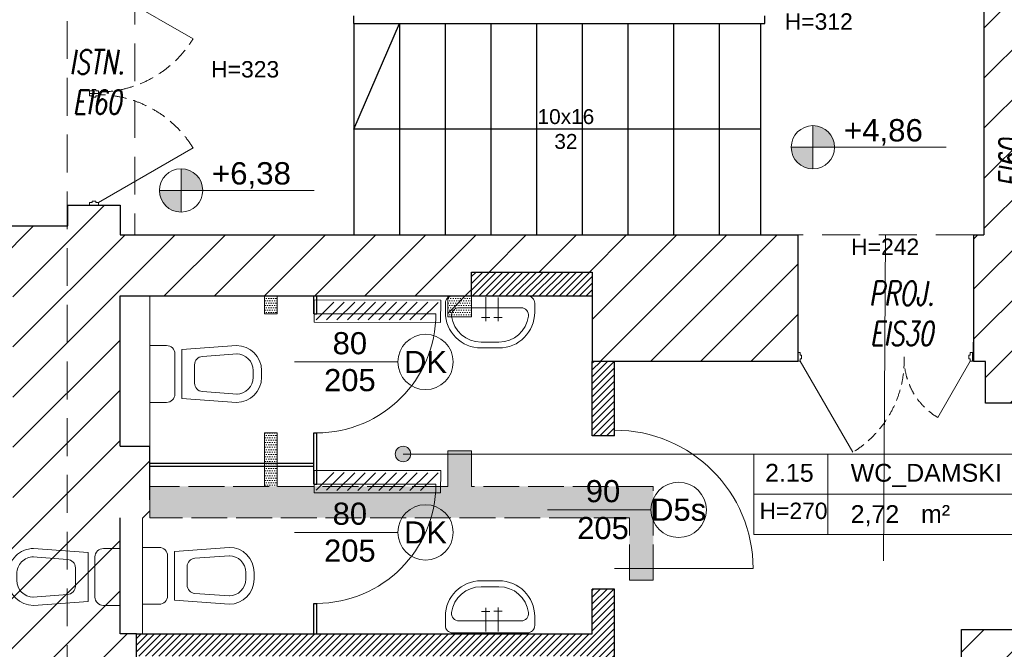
# Model space of a CAD drawing. Header units: millimetres. Extents: x 26866 to 1024070, y -428191 to 408885.
# Tile 51 of 248: x 189947 to 196558, y 291686 to 295915. Entities that reach past the tile are written whole.
import ezdxf

# ---------------------------------------------------------------- set-up
doc = ezdxf.new("R2010")
doc.units = ezdxf.units.MM
doc.header["$LTSCALE"] = 2
for name, pattern in [('ACAD_ISO02W100', [15, 12, -3]), ('HIDDEN', [9.525, 6.35, -3.175]), ('HIDDENX2', [19.05, 12.7, -6.35])]:
    doc.linetypes.add(name, pattern=pattern)
for name, color, linetype, lineweight in [('0_OPIS', 7, 'Continuous', 13), ('3DPLAN_A_ARMATURA_SANITARNA', 7, 'Continuous', 9), ('3DPLAN_A_DRZWI', 173, 'Continuous', 5), ('3DPLAN_A_TABELKA POMIESZCZEŃ', 7, 'Continuous', 0), ('3DPLAN_A_WYSOKOŚCI ZMIANA', 144, 'HIDDENX2', 5), ('A_STOL_OPIS', 55, 'Continuous', 5), ('A_TXT', 7, 'Continuous', 0), ('A_WYBURZENIA', 6, 'Continuous', 0), ('A_WYM_KOT', 161, 'Continuous', 0), ('A_ZESTAWIENIE STOLARKI', 3, 'Continuous', 15), ('AW_CERAMIKA', 6, 'Continuous', 9), ('Opisy', 7, 'Continuous', 13), ('podcięcie', 211, 'Continuous', 20)]:
    doc.layers.add(name, color=color, linetype=linetype, lineweight=lineweight)
for name, color, linetype in [('3DPLAN_A_KRESKOWANIE 1', 253, 'Continuous'), ('3DPLAN_A_OPIS', 8, 'Continuous'), ('3DPLAN_A_POMIESZCZENIE NUMER', 100, 'Continuous'), ('3DPLAN_K_NOŚNA', 7, 'Continuous'), ('A_POMIESZCZENIE OPIS', 100, 'Continuous'), ('A_SCHODY', 6, 'Continuous')]:
    doc.layers.add(name, color=color, linetype=linetype)
doc.styles.add('ARIAL', font='arial.ttf')
doc.styles.add('J-ROMANS', font='ROMANS.SHX', dxfattribs={"width": 0.7, "oblique": 10})
doc.styles.add('TABEL1', font='txt')
pattern_1 = [(0, (6153.1716, -11332.5662), (0.79375, 1.5875), [0, -1.5875])]

# ---------------------------------------------------------------- blocks, each defined once
blk = doc.blocks.new('adajwk')
at = {"layer": 'podcięcie'}
for p, q in [((211304, 253656), (211422.8, 253774.8)), ((211374, 253656), (211492.8, 253774.8)), ((211444, 253656), (211562.8, 253774.8)), ((211514, 253656), (211632.8, 253774.8)), ((211584, 253656), (211702.8, 253774.8)), ((211654, 253656), (211772.8, 253774.8)), ((211724, 253656), (211842.8, 253774.8)), ((211794, 253656), (211912.8, 253774.8)), ((211864, 253656), (211982.8, 253774.8)), ((211934, 253656), (212052.8, 253774.8)), ((212004, 253656), (212122.8, 253774.8))]:
    blk.add_line(p, q, dxfattribs=at)
blk.add_lwpolyline([(211290, 253790), (212140, 253790), (212140, 253640), (211290, 253640)], close=True, dxfattribs=at)
blk = doc.blocks.new('UMYWALKA')
at = {"layer": '3DPLAN_A_ARMATURA_SANITARNA'}
for p, q in [((11, 30), (5, 30)), ((0, 25), (0, -25)), ((8, 20.87), (8, -20.87)), ((14.55, 8.04), (14.57, 2.57)), ((1, 5.49), (17.06, 5.43)), ((31, -6), (31, 6)), ((35, -6), (35, 6)), ((0.86, -2.78), (16.92, -2.85)), ((14.41, -0.23), (14.43, -5.7)), ((11, -30), (5, -30))]:
    blk.add_line(p, q, dxfattribs=at)
for centre, radius, start, end in [((5, 25), 5, 90, 180), ((11, 6), 24, 0, 90), ((13, 20.87), 5, 82.33774, 180), ((11, 6), 20, 0, 82.33774), ((11, -6), 24, 270, 0), ((11, -6), 20, 277.66226, 0), ((5, -25), 5, 180, 270), ((13, -20.87), 5, 180, 277.66226)]:
    blk.add_arc(centre, radius, start, end, dxfattribs=at)
blk = doc.blocks.new('miska ustępowa')
at = {"layer": '3DPLAN_A_ARMATURA_SANITARNA'}
for p, q in [((0, 0), (0, 19.11)), ((0, 19.11), (11.24, 19.11)), ((16.86, 0), (16.86, 13.49)), ((58.14, 19.11), (21.48, 16.4)), ((21.48, 0), (21.48, 16.4)), ((58.55, 13.51), (35.24, 11.78)), ((0, 0), (0, -19.11)), ((16.86, 0), (16.86, -13.49)), ((21.48, 0), (21.48, -16.4)), ((30.03, 0), (30.03, 6.18)), ((30.03, 0), (30.03, -6.18)), ((69.38, -2.25), (69.38, 2.25)), ((75, 0), (75, 2.25)), ((75, 0), (75, -2.25)), ((58.55, -13.51), (35.24, -11.78)), ((0, -19.11), (11.24, -19.11)), ((58.14, -19.11), (21.48, -16.4))]:
    blk.add_line(p, q, dxfattribs=at)
for centre, radius, start, end in [((11.24, 13.49), 5.62, 0, 90), ((58.14, 2.25), 16.86, 0, 90), ((58.14, 2.25), 11.24, 0, 90), ((35.65, 6.18), 5.62, 94.2314, 180), ((35.65, -6.18), 5.62, 180, 265.7686), ((58.14, -2.25), 16.86, 270, 0), ((58.14, -2.25), 11.24, 270, 0), ((11.24, -13.49), 5.62, 270, 0)]:
    blk.add_arc(centre, radius, start, end, dxfattribs=at)
blk = doc.blocks.new('D 2X ASYMETRYCZNE BEZ FILARKA')
at = {"layer": '3DPLAN_A_DRZWI', "lineweight": 20}
for p, q in [((1.43, 2.5), (31.48, 54.55)), ((98.57, 2.5), (80.01, 34.65))]:
    blk.add_line(p, q, dxfattribs=at)
at = {"layer": '3DPLAN_A_DRZWI'}
for points in [[(0, 2.5), (1.43, 2.5), (1.43, 1.07), (2.15, 1.07), (2.15, -1.07), (1.43, -1.07), (1.43, -2.5), (0, -2.5), (0, 2.5)], [(100, 2.5), (98.57, 2.5), (98.57, 1.07), (97.85, 1.07), (97.85, -1.07), (98.57, -1.07), (98.57, -2.5), (100, -2.5), (100, 2.5)]]:
    blk.add_lwpolyline(points, dxfattribs=at)
at = {"layer": '3DPLAN_A_DRZWI', "linetype": 'HIDDEN', "lineweight": 15, "ltscale": 0.5}
for centre, radius, start, end in [((-0.79, 2.03), 61.64, 358.1085, 58.4282), ((100.32, 0.76), 39.51, 120.9325, 181.1091)]:
    blk.add_arc(centre, radius, start, end, dxfattribs=at)
blk = doc.blocks.new('tabelka dla tp')
at = {"layer": '3DPLAN_A_TABELKA POMIESZCZEŃ'}
for p, q in [((49.7, 54), (49.7, 0)), ((0, 27), (243.13, 27))]:
    blk.add_line(p, q, dxfattribs=at)
blk.add_lwpolyline([(0, 54), (243.13, 54), (243.13, 0), (0, 0)], close=True, dxfattribs=at)
at = {"layer": '3DPLAN_A_POMIESZCZENIE NUMER', "color": 7, "style": 'ARIAL'}
blk.add_attdef('NUMER', (2.23, 35.39), '', height=12, dxfattribs=at)
at = {"layer": 'A_POMIESZCZENIE OPIS', "insert": (112.2, 19.75), "char_height": 12, "width": 36.4122, "attachment_point": 1, "style": 'ARIAL'}
blk.add_mtext('{\\C7;m²}', dxfattribs=at)
at = {"layer": 'A_POMIESZCZENIE OPIS', "color": 7, "style": 'ARIAL'}
for tag, p in [('NAZWA', (51.73, 35.39)), ('POWIERZCHNIA', (51.06, 7.24))]:
    blk.add_attdef(tag, p, '', height=12, dxfattribs=at)
blk = doc.blocks.new('D 2X')
at = {"layer": '3DPLAN_A_DRZWI', "lineweight": 20}
for p, q in [((1.16, 2.03), (25.58, 44.33)), ((98.84, 2.03), (74.42, 44.33))]:
    blk.add_line(p, q, dxfattribs=at)
at = {"layer": '3DPLAN_A_DRZWI'}
for points in [[(0, 2.03), (1.16, 2.03), (1.16, 0.87), (1.74, 0.87), (1.74, -0.87), (1.16, -0.87), (1.16, -2.03), (0, -2.03), (0, 2.03)], [(50, 2.03), (48.84, 2.03), (48.84, 0.87), (48.26, 0.87), (48.26, -0.87), (48.84, -0.87), (48.84, -2.03), (50, -2.03), (50, 2.03)], [(50, 2.03), (51.16, 2.03), (51.16, 0.87), (51.74, 0.87), (51.74, -0.87), (51.16, -0.87), (51.16, -2.03), (50, -2.03), (50, 2.03)], [(100, 2.03), (98.84, 2.03), (98.84, 0.87), (98.26, 0.87), (98.26, -0.87), (98.84, -0.87), (98.84, -2.03), (100, -2.03), (100, 2.03)]]:
    blk.add_lwpolyline(points, dxfattribs=at)
at = {"layer": '3DPLAN_A_DRZWI', "linetype": 'HIDDEN', "ltscale": 0.5}
for centre, start, end in [((-0.57, 1.73), 0.3528, 58.4587), ((100.57, 1.73), 121.5413, 179.6472)]:
    blk.add_arc(centre, 49.99, start, end, dxfattribs=at)
blk = doc.blocks.new('II pietrooo')
at = {"layer": '3DPLAN_A_KRESKOWANIE 1'}
h = blk.add_hatch(dxfattribs=at)
h.set_pattern_fill('ANSI31', color=256, scale=7.5, style=0)
h.set_pattern_definition([(45, (25713.503, -37486.946), (-16.83798, 16.83798), [])])
h.paths.add_polyline_path([(28996.12, -35640.04), (29220.12, -35640.04), (29220.12, -35744.04), (29268.12, -35744.04), (29268.12, -35638.04), (29280.12, -35638.04), (29280.12, -35618.04), (28996.12, -35618.04)])
h.paths.add_polyline_path([(28878.12, -35618.04), (28627.12, -35618.04), (28627.12, -35638.72), (28681.52, -35638.72), (28681.52, -35640.04), (28878.12, -35640.04)])
h.paths.add_polyline_path([(28627.12, -35774.7), (28669.12, -35774.7), (28669.12, -35692.72), (28627.12, -35692.72)])
h.paths.add_polyline_path([(28558.7, -36657.04), (28739.12, -36657.04), (28739.12, -36571.04), (28671.12, -36571.04), (28671.12, -36518.04), (28657.12, -36518.04), (28657.12, -36236.04), (28700.12, -36236.04), (28700.12, -36016.04), (28669.12, -36016.04), (28669.12, -35828.7), (28627.12, -35828.7), (28627.12, -35865.04), (28626.12, -35886.04), (28626.12, -36572.04), (28558.7, -36572.04)])
h.paths.add_polyline_path([(29268.12, -35964.04), (29268.12, -35847.04), (29220.12, -35847.04), (29220.12, -35964.04)])
h.paths.add_polyline_path([(29503.49, -35638.04), (29503.49, -35618.04), (29460.12, -35618.04), (29460.12, -35600.04), (29450.12, -35600.04), (29450.12, -35618.04), (29383.12, -35618.04), (29383.12, -35638.04)])
h.paths.add_polyline_path([(28853.12, -36657.04), (29038.12, -36657.04), (29038.12, -36571.04), (28853.12, -36571.04)])
h.paths.add_polyline_path([(29151.12, -36657.04), (29338.12, -36657.04), (29338.12, -36571.04), (29270.12, -36571.04), (29270.12, -36518.04), (29220.12, -36518.04), (29220.12, -36571.04), (29151.12, -36571.04)])
h.paths.add_polyline_path([(29634.12, -36571.04), (29451.12, -36571.04), (29451.12, -36657.04), (29634.12, -36657.04)])
h.paths.add_polyline_path([(29935.12, -36571.04), (29869.12, -36571.04), (29869.12, -36518.04), (29822.12, -36518.04), (29822.12, -36571.04), (29747.12, -36571.04), (29747.12, -36657.04), (29935.12, -36657.04)])
h.paths.add_polyline_path([(30049.12, -36657.04), (30229.12, -36657.04), (30229.12, -36572.04), (30152.12, -36572.04), (30152.12, -35868.04), (30205.12, -35868.04), (30205.12, -35846.04), (30137.12, -35846.04), (30137.12, -36571.04), (30049.12, -36571.04)])
h.paths.add_polyline_path([(30416.12, -35967.04), (30444.12, -35967.04), (30444.12, -36519.04), (30416.12, -36519.04), (30416.12, -36572.04), (30344.12, -36572.04), (30344.12, -36657.04), (30525.12, -36657.04), (30525.12, -36569.04), (30491.12, -36569.04), (30491.12, -35961.04), (30561.12, -35961.04), (30561.12, -35942.04), (30464.12, -35942.04), (30464.12, -35846.04), (30308.12, -35846.04), (30308.12, -35868.04), (30416.12, -35868.04)])
h.paths.add_polyline_path([(30640.12, -36657.04), (30826.12, -36657.04), (30826.12, -36569.04), (30640.12, -36569.04)])
h.paths.add_polyline_path([(31069.12, -36128.04), (31069.12, -36517.04), (31041.12, -36517.04), (31041.12, -36569.04), (30941.12, -36569.04), (30941.12, -36657.04), (31677.49, -36657.04), (31677.49, -36350.04), (31638.12, -36350.04), (31638.12, -36497.04), (31585.12, -36497.04), (31585.12, -36562.04), (31092.12, -36562.04), (31092.12, -36128.04)])
h.paths.add_polyline_path([(31069.12, -35961.04), (30716.12, -35961.04), (30716.12, -35813.04), (30718.62, -35813.04), (30728.12, -35813.04), (30728.12, -35942.04), (31012.12, -35942.04), (31012.12, -35891.04), (31024.12, -35891.04), (31024.12, -35870.04), (31046.12, -35870.04), (31046.12, -35891.04), (31058.12, -35891.04), (31058.12, -35942.04), (31562.12, -35942.04), (31562.12, -35677.04), (31610.12, -35677.04), (31610.12, -35281.04), (31677.49, -35281.04), (31677.49, -36124.04), (31638.12, -36124.04), (31638.12, -35961.04), (31092.12, -35961.04), (31092.12, -36025.04), (31069.12, -36025.04)])
h.paths.add_polyline_path([(30708.33, -35857.49), (30708.33, -35812.36), (30740.73, -35812.36), (30740.73, -35857.49)], flags=9)
h.paths.add_polyline_path([(31062.12, -35694.04), (31062.12, -35618.04), (31015.12, -35618.04), (31015.12, -35694.04)])
h.paths.add_polyline_path([(31677.49, -35151.04), (31677.49, -34962.04), (30941.12, -34962.04), (30941.12, -35016.04), (31013.12, -35016.04), (31013.12, -35069.04), (31062.12, -35069.04), (31062.12, -35011.04), (31562.12, -35011.04), (31562.12, -35142.04), (31610.12, -35142.04), (31610.12, -35151.04)])
h.paths.add_polyline_path([(30826.12, -34962.04), (30640.12, -34962.04), (30640.12, -35016.04), (30826.12, -35016.04)])
h.paths.add_polyline_path([(30346.12, -35009.04), (30420.12, -35009.04), (30420.12, -35062.04), (30450.12, -35062.04), (30450.12, -35149.04), (30460.12, -35149.04), (30460.12, -35016.04), (30525.12, -35016.04), (30525.12, -34962.04), (30346.12, -34962.04)])
h.paths.add_polyline_path([(30231.12, -34962.04), (30056.12, -34962.04), (30056.12, -35009.04), (30231.12, -35009.04)])
h.paths.add_polyline_path([(29856.12, -35328.04), (29856.12, -35059.04), (29872.12, -35059.04), (29872.12, -35009.04), (29941.12, -35009.04), (29941.12, -34962.04), (29753.12, -34962.04), (29753.12, -35009.04), (29818.12, -35009.04), (29818.12, -35059.04), (29834.12, -35059.04), (29834.12, -35328.04)])
h.paths.add_polyline_path([(29460.12, -35480.04), (29460.12, -35466.04), (30247.12, -35466.04), (30247.12, -35441.04), (29856.12, -35441.04), (29856.12, -35428.04), (29834.12, -35428.04), (29834.12, -35441.04), (29556.12, -35441.04), (29556.12, -35009.04), (29638.12, -35009.04), (29638.12, -34962.04), (29461.12, -34962.04), (29461.12, -35016.04), (29547.12, -35016.04), (29547.12, -35448.04), (29368.12, -35448.04), (29368.12, -35466.04), (29450.12, -35466.04), (29450.12, -35480.04), (29452.12, -35480.04)])
h.paths.add_polyline_path([(29336.12, -34962.04), (29156.46, -34962.04), (29156.46, -35014.04), (29226.46, -35014.04), (29226.46, -35404.04), (29175.46, -35404.04), (29175.46, -35444.04), (28929.46, -35444.04), (28929.46, -35466.04), (29265.12, -35466.04), (29265.12, -35448.04), (29253.12, -35448.04), (29253.12, -35070.04), (29282.12, -35070.04), (29282.12, -35016.04), (29336.12, -35016.04)])
h.paths.add_polyline_path([(28860.46, -35014.04), (29041.46, -35014.04), (29041.46, -34962.04), (28860.46, -34962.04)])
h.paths.add_polyline_path([(28697.46, -35187.04), (28697.46, -35084.04), (28674.46, -35084.04), (28674.46, -35014.04), (28745.46, -35014.04), (28745.46, -34962.04), (28602.12, -34962.04), (28602.12, -35015.04), (28627.12, -35015.04), (28627.12, -35067.04), (28642.12, -35067.04), (28642.12, -35072.04), (28642.12, -35146.32), (28685.71, -35146.32), (28685.71, -35187.04)])
h.paths.add_polyline_path([(28642.12, -35353.04), (28635.12, -35353.04), (28635.12, -35438.04), (28643.12, -35438.04), (28643.12, -35466.04), (28829.46, -35466.04), (28829.46, -35444.04), (28674.46, -35444.04), (28674.46, -35200.32), (28642.12, -35200.32)])
h.paths.add_polyline_path([(28492.12, -35015.04), (28492.12, -34962.04), (28212, -34962.04), (28212, -34959.04), (28205.12, -34959.04), (28205.12, -35015.04)])
h.paths.add_polyline_path([(28062.12, -35183.04), (28062.12, -35072.04), (28072.12, -35072.04), (28072.12, -35015.04), (28081.12, -35015.04), (28081.12, -34918.04), (28086.12, -34918.04), (28086.12, -34914.04), (28068.99, -34914.04), (28068.99, -34944.04), (28073.99, -34944.04), (28073.99, -34959.04), (28062.49, -34959.04), (28062.49, -34962.04), (28026.62, -34962.04), (28026.62, -35180.04), (28027.12, -35180.04), (28027.12, -35183.04)])
h.paths.add_polyline_path([(27906.12, -35022.04), (27982.12, -35022.04), (27982.12, -35089.04), (27944.12, -35089.04), (27944.12, -35180.04), (28026.62, -35180.04), (28026.62, -34962.04), (27906.12, -34962.04)])
h.paths.add_polyline_path([(27791.12, -34962.04), (27617.12, -34962.04), (27617.12, -35022.04), (27791.12, -35022.04)])
h.paths.add_polyline_path([(27460.12, -35083.04), (27426.12, -35083.04), (27426.12, -35022.04), (27502.12, -35022.04), (27502.12, -34962.04), (26781.49, -34962.04), (26781.49, -35100.04), (26827.12, -35100.04), (26827.12, -35020.04), (27377.12, -35020.04), (27377.12, -35072.04), (27405.12, -35072.04), (27405.12, -35233.04), (27460.12, -35233.04)])
h.paths.add_polyline_path([(27405.12, -35492.04), (27426.12, -35492.04), (27426.12, -35323.04), (27405.12, -35323.04), (27405.12, -35332.04), (26827.12, -35332.04), (26827.12, -35275.04), (26781.49, -35275.04), (26781.49, -35409.04), (26826.12, -35409.04), (26826.12, -35352.04), (27405.12, -35352.04)])
h.paths.add_polyline_path([(26827.12, -36005.04), (26827.12, -35955.04), (27379.12, -35955.04), (27379.12, -35969.04), (27405.12, -35969.04), (27405.12, -35998.04), (27426.12, -35998.04), (27426.12, -35901.04), (27346.12, -35901.04), (27346.12, -35931.04), (26850.12, -35931.04), (26850.12, -35891.04), (26781.49, -35891.04), (26781.49, -36005.04)])
h.paths.add_polyline_path([(26993.72, -36573.04), (26827.12, -36573.04), (26827.12, -36503.04), (26881.12, -36503.04), (26881.12, -36349.04), (26827.12, -36349.04), (26827.12, -36275.04), (26781.49, -36275.04), (26781.49, -36657.04), (26993.72, -36657.04)])
h.paths.add_polyline_path([(27462.55, -36581.04), (27431.12, -36581.04), (27431.12, -36173.04), (27468.12, -36173.04), (27468.12, -36134.04), (27477.12, -36134.04), (27477.12, -36113.04), (27426.12, -36113.04), (27426.12, -36088.04), (27405.12, -36088.04), (27405.12, -36522.04), (27378.12, -36522.04), (27378.12, -36573.04), (27181.88, -36573.04), (27181.88, -36657.04), (27462.55, -36657.04)])
h.paths.add_polyline_path([(27415.62, -36075.12), (27432.05, -36075.12), (27432.05, -36095.12), (27415.62, -36095.12)], flags=9)
h.paths.add_polyline_path([(27804.12, -36578.85), (27739.12, -36578.85), (27739.12, -36043.85), (27716.12, -36043.85), (27716.12, -36113.04), (27580.12, -36113.04), (27580.12, -36134.04), (27717.12, -36134.04), (27717.12, -36581.04), (27577.55, -36581.04), (27577.55, -36657.04), (27804.12, -36657.04)])
h.paths.add_polyline_path([(28147.7, -36572.04), (28077.7, -36572.04), (28077.7, -36523.04), (28062.7, -36523.04), (28062.7, -36237.04), (28106.7, -36237.04), (28106.7, -36134.04), (28062.7, -36134.04), (28062.7, -36010.04), (28106.7, -36010.04), (28106.7, -35886.04), (28394.12, -35886.04), (28394.12, -35864.04), (28063.12, -35864.04), (28063.12, -35670.04), (28073.12, -35670.04), (28073.12, -35621.04), (28062.12, -35621.04), (28062.12, -35543.04), (28082.12, -35543.04), (28082.12, -35495.04), (28062.12, -35495.04), (28062.12, -35394.04), (28282.12, -35394.04), (28282.12, -35408.04), (28286.46, -35408.04), (28298.12, -35408.04), (28298.12, -35378.04), (28379.12, -35378.04), (28379.12, -35438.04), (28517.12, -35438.04), (28517.12, -35353.04), (28062.12, -35353.04), (28062.12, -35333.04), (28027.12, -35333.04), (28027.12, -35347.04), (28026.62, -35347.04), (28026.62, -36657.04), (28147.7, -36657.04)])
h.paths.add_polyline_path([(27990.12, -35853.04), (27968.12, -35853.04), (27968.12, -35869.04), (27697.3, -35869.04), (27697.3, -35888.04), (27716.12, -35888.04), (27716.12, -35906.28), (27737.7, -35906.28), (27737.7, -35953.85), (27739.12, -35953.85), (27739.12, -35885.85), (27985.12, -35885.85), (27985.12, -35971.85), (28001.12, -35971.85), (28001.12, -36038.85), (27936.12, -36038.85), (27936.12, -36242.85), (27999.12, -36242.85), (27999.12, -36501.85), (27972.12, -36501.85), (27972.12, -36578.85), (27919.12, -36578.85), (27919.12, -36657.04), (28026.62, -36657.04), (28026.62, -35347.04), (27730.12, -35347.04), (27730.12, -35371.04), (27990.12, -35371.04), (27990.12, -35559.04), (27950.12, -35559.04), (27950.12, -35615.04), (27920.12, -35615.04), (27920.12, -35714.04), (27990.12, -35714.04)])
h.paths.add_polyline_path([(27618.12, -35845.04), (27595.12, -35845.04), (27595.12, -35888.04), (27697.3, -35888.04), (27697.3, -35869.04), (27618.12, -35869.04)])
h.paths.add_polyline_path([(27618.12, -35668.04), (27611.12, -35668.04), (27611.12, -35639.52), (27595.12, -35639.52), (27595.12, -35742.04), (27618.12, -35742.04)])
h.paths.add_polyline_path([(27627.12, -35371.04), (27627.12, -35347.04), (27595.12, -35347.04), (27595.12, -35585.52), (27611.12, -35585.52), (27611.12, -35371.04)])
h.paths.add_polyline_path([(27611.12, -35585.52), (27595.12, -35585.52), (27595.12, -35612.52), (27611.12, -35612.52)])
h.paths.add_polyline_path([(27595.12, -35612.52), (27595.12, -35639.52), (27611.12, -35639.52), (27611.12, -35612.52)])
h.paths.add_polyline_path([(28681.52, -35638.72), (28627.12, -35638.72), (28627.12, -35665.72), (28669.12, -35665.72), (28669.12, -35640.04), (28681.52, -35640.04)])
h.paths.add_polyline_path([(28627.12, -35665.72), (28627.12, -35692.72), (28669.12, -35692.72), (28669.12, -35665.72)])
h.paths.add_polyline_path([(28669.12, -35774.7), (28627.12, -35774.7), (28627.12, -35801.7), (28669.12, -35801.7)])
h.paths.add_polyline_path([(28500.55, -35778.11), (28635.7, -35778.11), (28635.7, -35799.65), (28500.55, -35799.65)], flags=9)
h.paths.add_polyline_path([(28627.12, -35801.7), (28627.12, -35828.7), (28669.12, -35828.7), (28669.12, -35801.7)])
h.paths.add_polyline_path([(30458.65, -36145.03), (30476.6, -36145.03), (30476.6, -36165.03), (30458.65, -36165.03)], flags=24)
h.paths.add_polyline_path([(31264.91, -35935.28), (31310.04, -35935.28), (31310.04, -35967.68), (31264.91, -35967.68)], flags=24)
h.paths.add_polyline_path([(30821.98, -35935.28), (30867.1, -35935.28), (30867.1, -35967.68), (30821.98, -35967.68)], flags=24)
h.paths.add_polyline_path([(29703.79, -35437.78), (29748.92, -35437.78), (29748.92, -35470.18), (29703.79, -35470.18)], flags=24)
h.paths.add_polyline_path([(30025.57, -35437.78), (30070.7, -35437.78), (30070.7, -35470.18), (30025.57, -35470.18)], flags=24)
h.paths.add_polyline_path([(29534.64, -35263.91), (29534.64, -35218.79), (29567.04, -35218.79), (29567.04, -35263.91)], flags=24)
h.paths.add_polyline_path([(27335.79, -35645.68), (27389.56, -35645.68), (27389.56, -35678.08), (27335.79, -35678.08)], flags=24)
at = {"layer": '3DPLAN_A_OPIS', "lineweight": 0, "transparency": 33554687}
h = blk.add_hatch(dxfattribs=at)
h.set_pattern_fill('ANSI31', color=1)
h.paths.add_polyline_path([(28379.12, -35394.04), (28379.12, -35378.04), (28298.12, -35378.04), (28298.12, -35394.04), (28379.12, -35394.04)], is_closed=False)
h = blk.add_hatch(dxfattribs=at)
h.set_pattern_fill('ANSI31', color=1)
h.paths.add_polyline_path([(28394.12, -35438.04), (28379.12, -35438.04), (28379.12, -35488.04), (28394.12, -35488.04), (28394.12, -35438.04)], is_closed=False)
h.paths.add_polyline_path([(28379.12, -35591.04), (28379.12, -35621.04), (28073.12, -35621.04), (28073.12, -35636.04), (28379.12, -35636.04), (28379.12, -35688.04), (28394.12, -35688.04), (28394.12, -35591.04), (28379.12, -35591.04)], is_closed=False)
h.paths.add_polyline_path([(28379.12, -35688.04), (28379.12, -35705.04), (28394.12, -35705.04), (28394.12, -35688.04), (28379.12, -35688.04)], is_closed=False)
h.paths.add_polyline_path([(28394.12, -35731.04), (28394.12, -35725.94), (28379.12, -35725.94), (28379.12, -35731.04), (28394.12, -35731.04)], is_closed=False)
h.paths.add_polyline_path([(28394.12, -35725.94), (28394.12, -35705.04), (28379.12, -35705.04), (28379.12, -35725.94), (28394.12, -35725.94)], is_closed=False)
h.paths.add_polyline_path([(28394.12, -35834.04), (28379.12, -35834.04), (28379.12, -35864.04), (28394.12, -35864.04), (28394.12, -35834.04)], is_closed=False)
at = {"layer": 'A_WYBURZENIA', "transparency": 33554687}
h = blk.add_hatch(dxfattribs=at)
h.set_pattern_fill('DOTS', color=256)
h.set_pattern_definition(pattern_1)
h.paths.add_polyline_path([(28159.12, -35406.04), (28167.53, -35406.04), (28167.53, -35394.04), (28159.12, -35394.04), (28159.12, -35406.04)], is_closed=False)
h.paths.add_polyline_path([(28167.53, -35486.04), (28159.12, -35486.04), (28159.12, -35522.04), (28167.53, -35522.04), (28167.53, -35486.04)], is_closed=False)
h = blk.add_hatch(dxfattribs=at)
h.set_pattern_fill('DOTS', color=256)
h.set_pattern_definition(pattern_1)
h.paths.add_polyline_path([(28282.12, -35394.04), (28282.12, -35408.04), (28298.12, -35408.04), (28298.12, -35394.04), (28282.12, -35394.04)], is_closed=False)
h = blk.add_hatch(dxfattribs=at)
h.set_pattern_fill('DOTS', color=256)
h.set_pattern_definition(pattern_1)
h.paths.add_polyline_path([(28298.12, -35498.04), (28282.12, -35498.04), (28282.12, -35500.24), (28298.12, -35500.24), (28298.12, -35498.04)], is_closed=False)
h.paths.add_polyline_path([(28282.12, -35522.04), (28082.12, -35522.04), (28082.12, -35543.04), (28404.12, -35543.04), (28404.12, -35585.04), (28420.12, -35585.04), (28420.12, -35522.04), (28298.12, -35522.04), (28298.12, -35500.24), (28282.12, -35500.24), (28282.12, -35522.04)], is_closed=False)
at = {"layer": 'A_WYM_KOT'}
h = blk.add_hatch(color=256, dxfattribs=at)
h.dxf.hatch_style = 1
h.paths.add_polyline_path([(28527.33, -35294.26), (28512.77, -35294.26, 0.414214), (28527.33, -35308.82), (28527.33, -35294.26)], is_closed=False)
h.paths.add_polyline_path([(28527.33, -35294.26), (28541.89, -35294.26, 0.143872), (28539.58, -35286.38), (28527.33, -35286.38), (28527.33, -35294.26)], is_closed=False)
h.paths.add_polyline_path([(28527.33, -35279.7), (28527.33, -35286.38), (28539.58, -35286.38, 0.255137), (28527.33, -35279.7)], is_closed=False)
h = blk.add_hatch(color=256, dxfattribs=at)
h.dxf.hatch_style = 1
h.paths.add_polyline_path([(28103.04, -35323.18), (28088.48, -35323.18, 0.414214), (28103.04, -35337.74), (28103.04, -35323.18)], is_closed=False)
h.paths.add_polyline_path([(28103.04, -35323.18), (28117.6, -35323.18, 0.143872), (28115.28, -35315.31), (28103.04, -35315.31), (28103.04, -35323.18)], is_closed=False)
h.paths.add_polyline_path([(28103.04, -35308.62), (28103.04, -35315.31), (28115.28, -35315.31, 0.255137), (28103.04, -35308.62)], is_closed=False)
at = {"layer": 'Opisy', "ltscale": 0.5, "transparency": 33554687}
h = blk.add_hatch(color=256, dxfattribs=at)
h.dxf.hatch_style = 1
h.paths.add_polyline_path([(28250.53, -35505.2), (28250.53, -35495.29, 0.73336)])
h.paths.add_polyline_path([(28250.53, -35495.29), (28250.53, -35505.2, 0.076465), (28252.09, -35505.44, 1.165591)])
at = {"layer": '3DPLAN_A_DRZWI'}
for p, q in [((28194.12, -35406.04), (28274.12, -35406.04)), ((28194.12, -35520.54), (28274.12, -35520.54)), ((28394.12, -35577.24), (28487.12, -35577.24))]:
    blk.add_line(p, q, dxfattribs=at)
for centre, radius, start, end in [((28194.12, -35406.04), 80, 270, 0), ((28394.12, -35577.24), 93, 0, 90), ((28194.12, -35520.54), 80, 270, 0)]:
    blk.add_arc(centre, radius, start, end, dxfattribs=at)
at = {"layer": '3DPLAN_A_OPIS', "color": 1, "lineweight": 30}
for p, q in [((28192.12, -35406.04), (28192.12, -35394.04)), ((28194.12, -35406.04), (28194.12, -35394.04)), ((28298.12, -35394.04), (28379.12, -35394.04)), ((28192.12, -35406.04), (28194.12, -35406.04)), ((28379.12, -35488.04), (28379.12, -35438.04)), ((28394.12, -35488.04), (28394.12, -35438.04)), ((28192.12, -35520.54), (28192.12, -35486.04)), ((28192.12, -35486.04), (28194.12, -35486.04)), ((28194.12, -35520.54), (28194.12, -35486.04)), ((28394.12, -35488.04), (28379.12, -35488.04)), ((28192.12, -35506.54), (28082.12, -35506.54)), ((28192.12, -35508.54), (28082.12, -35508.54)), ((28192.12, -35520.54), (28194.12, -35520.54)), ((28394.12, -35591.04), (28379.12, -35591.04)), ((28379.12, -35621.04), (28379.12, -35591.04)), ((28394.12, -35731.04), (28394.12, -35591.04)), ((28192.12, -35600.54), (28194.12, -35600.54)), ((28192.12, -35621.04), (28192.12, -35600.54)), ((28194.12, -35621.04), (28194.12, -35600.54)), ((28073.12, -35621.04), (28379.12, -35621.04))]:
    blk.add_line(p, q, dxfattribs=at)
at = {"layer": '3DPLAN_A_TABELKA POMIESZCZEŃ', "ltscale": 0.5}
blk.add_line((28487.67, -35500.24), (28252.09, -35500.24), dxfattribs=at)
at = {"layer": '3DPLAN_A_WYSOKOŚCI ZMIANA'}
for p, q in [((28026.62, -36758.93), (28026.62, -34433.74)), ((28072.12, -35072.04), (28072.12, -35353.04)), ((28635.12, -35353.04), (28517.12, -35353.04))]:
    blk.add_line(p, q, dxfattribs=at)
at = {"layer": '3DPLAN_K_NOŚNA'}
for p, q in [((28642.12, -35072.04), (28642.12, -35353.04)), ((28027.12, -35333.04), (28062.12, -35333.04)), ((28027.12, -35347.04), (28027.12, -35333.04)), ((28062.12, -35333.04), (28062.12, -35353.04)), ((27730.12, -35347.04), (28027.12, -35347.04)), ((28062.12, -35353.04), (28517.12, -35353.04)), ((28517.12, -35353.04), (28517.12, -35432.04)), ((28635.12, -35353.04), (28642.12, -35353.04)), ((28635.12, -35353.04), (28635.12, -35432.04)), ((28298.12, -35378.04), (28379.12, -35378.04)), ((28298.12, -35394.04), (28298.12, -35378.04)), ((28379.12, -35378.04), (28379.12, -35438.04)), ((28062.12, -35495.04), (28062.12, -35394.04)), ((28062.12, -35394.04), (28298.12, -35394.04)), ((28635.12, -35438.04), (28635.12, -35425.04)), ((28517.12, -35432.04), (28517.12, -35438.04)), ((28635.12, -35432.04), (28635.12, -35438.04)), ((28517.12, -35438.04), (28379.12, -35438.04)), ((28643.12, -35438.04), (28635.12, -35438.04)), ((28643.12, -35466.04), (28643.12, -35438.04)), ((28829.46, -35466.04), (28643.12, -35466.04)), ((28062.12, -35495.04), (28082.12, -35495.04)), ((28082.12, -35531.04), (28082.12, -35495.04)), ((28062.12, -35621.04), (28062.12, -35543.04)), ((28627.12, -35618.04), (28878.12, -35618.04)), ((28627.12, -35865.04), (28627.12, -35618.04)), ((28073.12, -35621.04), (28062.12, -35621.04)), ((28073.12, -35670.04), (28073.12, -35621.04))]:
    blk.add_line(p, q, dxfattribs=at)
at = {"layer": 'A_SCHODY'}
for p, q in [((28219.12, -35211.04), (28219.12, -35206.04)), ((28495.12, -35211.04), (28495.12, -35206.04)), ((28219.12, -35282.04), (28249.76, -35211.04)), ((28219.12, -35211.04), (28495.12, -35211.04)), ((28219.12, -35211.04), (28219.12, -35353.04)), ((28249.76, -35211.04), (28249.76, -35353.04)), ((28280.43, -35211.04), (28280.43, -35353.04)), ((28311.1, -35211.04), (28311.1, -35353.04)), ((28341.77, -35211.04), (28341.77, -35353.04)), ((28372.44, -35211.04), (28372.44, -35353.04)), ((28403.11, -35211.04), (28403.11, -35353.04)), ((28433.78, -35211.04), (28433.78, -35353.04)), ((28464.45, -35211.04), (28464.45, -35353.04)), ((28492.12, -35211.04), (28492.12, -35353.04)), ((28492.12, -35282.04), (28219.12, -35282.04))]:
    blk.add_line(p, q, dxfattribs=at)
at = {"layer": 'A_STOL_OPIS'}
for p, q in [((28248.63, -35438.41), (28179.18, -35438.41)), ((28418.59, -35537.76), (28349.14, -35537.76)), ((28248.63, -35552.91), (28179.18, -35552.91))]:
    blk.add_line(p, q, dxfattribs=at)
at = {"layer": 'A_WYBURZENIA', "transparency": 33554687}
for p, q in [((28159.12, -35406.04), (28159.12, -35394.04)), ((28167.53, -35406.04), (28167.53, -35394.04)), ((28282.12, -35408.04), (28282.12, -35394.04)), ((28298.12, -35408.04), (28298.12, -35394.04)), ((28167.53, -35406.04), (28159.12, -35406.04)), ((28282.12, -35408.04), (28298.12, -35408.04)), ((28159.12, -35522.04), (28159.12, -35486.04)), ((28167.53, -35486.04), (28159.12, -35486.04)), ((28167.53, -35522.04), (28167.53, -35486.04)), ((28082.12, -35543.04), (28082.12, -35522.04))]:
    blk.add_line(p, q, dxfattribs=at)
at = {"layer": 'A_WYBURZENIA', "linetype": 'ACAD_ISO02W100', "transparency": 33554687}
for p, q in [((28282.12, -35498.04), (28298.12, -35498.04)), ((28282.12, -35522.04), (28282.12, -35498.04)), ((28298.12, -35522.04), (28298.12, -35498.04)), ((28282.12, -35522.04), (28082.12, -35522.04)), ((28420.12, -35522.04), (28298.12, -35522.04)), ((28420.12, -35585.04), (28420.12, -35522.04)), ((28404.12, -35543.04), (28082.12, -35543.04)), ((28404.12, -35585.04), (28404.12, -35543.04)), ((28404.12, -35585.04), (28420.12, -35585.04))]:
    blk.add_line(p, q, dxfattribs=at)
at = {"layer": 'A_WYM_KOT'}
for p, q in [((28527.33, -35279.7), (28527.33, -35308.82)), ((28541.89, -35294.26), (28512.77, -35294.26)), ((28616.66, -35294.26), (28541.89, -35294.26)), ((28103.04, -35308.62), (28103.04, -35337.74)), ((28117.6, -35323.18), (28088.48, -35323.18)), ((28192.37, -35323.18), (28117.6, -35323.18))]:
    blk.add_line(p, q, dxfattribs=at)
for centre in [(28527.33, -35294.26), (28103.04, -35323.18)]:
    blk.add_circle(centre, 14.56, dxfattribs=at)
at = {"layer": 'A_ZESTAWIENIE STOLARKI', "ltscale": 0.25}
for centre in [(28267.2, -35438.41), (28437.16, -35537.76), (28267.2, -35552.91)]:
    blk.add_circle(centre, 18.58, dxfattribs=at)
at = {"layer": 'AW_CERAMIKA', "ltscale": 0.5}
for p, q in [((28082.12, -35522.44), (28082.12, -35394.04)), ((28077.12, -35621.04), (28077.12, -35543.04))]:
    blk.add_line(p, q, dxfattribs=at)
at = {"layer": 'Opisy', "ltscale": 0.5}
blk.add_circle((28252.09, -35500.24), 5.19, dxfattribs=at)
at = {"layer": '3DPLAN_A_ARMATURA_SANITARNA', "color": 3, "rotation": 270}
blk.add_blockref('UMYWALKA', (28310.51, -35394.04), dxfattribs=at)
at = {"layer": '3DPLAN_A_ARMATURA_SANITARNA', "rotation": 180}
blk.add_blockref('miska ustępowa', (28062.12, -35582.83), dxfattribs=at)
at = {"layer": '3DPLAN_A_ARMATURA_SANITARNA', "color": 3, "xscale": -1, "rotation": 270}
blk.add_blockref('UMYWALKA', (28310.51, -35620.38), dxfattribs=at)
at = {"layer": '3DPLAN_A_DRZWI'}
for name, p, xscale, yscale, zscale, rotation in [('D 2X', (28044.62, -35183.04), 1.5, 1.5, 1.5, 270), ('D 2X ASYMETRYCZNE BEZ FILARKA', (28517.12, -35435.04), -1.174312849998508, 1.174312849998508, 1.174312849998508, 180)]:
    blk.add_blockref(name, p, dxfattribs=dict(at, xscale=xscale, yscale=yscale, zscale=zscale, rotation=rotation))
at = {"layer": '3DPLAN_A_TABELKA POMIESZCZEŃ', "ltscale": 0.5}
ref = blk.add_blockref('tabelka dla tp', (28487.67, -35554.24), dxfattribs=at)
ref.add_attrib('NUMER', '2.15', (28495.2, -35518.86), dxfattribs={"layer": '3DPLAN_A_POMIESZCZENIE NUMER', "color": 0, "height": 12, "style": 'ARIAL'})
ref.add_attrib('NAZWA', 'WC_DAMSKI', (28552.63, -35518.86), dxfattribs={"layer": 'A_POMIESZCZENIE OPIS', "color": 0, "height": 12, "style": 'ARIAL'})
ref.add_attrib('POWIERZCHNIA', '2,72', (28552.63, -35546.61), dxfattribs={"layer": 'A_POMIESZCZENIE OPIS', "color": 0, "height": 12, "style": 'ARIAL'})
at = {"layer": 'AW_CERAMIKA', "ltscale": 0.5, "xscale": -1, "rotation": 180}
for p in [(28082.12, -35446.48), (28077.12, -35582.04)]:
    blk.add_blockref('miska ustępowa', p, dxfattribs=at)
at = {"layer": '3DPLAN_A_OPIS', "color": 1, "lineweight": 30, "style": 'ARIAL'}
for tag, p in [('WYŁĄCZONE', (29640.58, -35218.77)), ('WYŁĄCZONE', (30122.42, -35218.77)), ('Z_OPRACOWANIA', (29630.24, -35241.21)), ('Z_OPRACOWANIA', (30112.08, -35241.21)), ('WYŁĄCZONE', (28887.31, -35245.56)), ('Z_OPRACOWANIA', (28876.97, -35267.28)), ('WYŁĄCZONE', (30987.8, -35381.78)), ('Z_OPRACOWANIA', (30977.46, -35404.21))]:
    blk.add_attdef(tag, p, '', height=12, dxfattribs=at)
at = {"layer": '3DPLAN_A_TABELKA POMIESZCZEŃ', "color": 7, "ltscale": 0.5, "char_height": 11, "width": 59.2068, "attachment_point": 1, "style": 'ARIAL'}
for s, insert in [('H=312', (28508.36, -35204.26)), ('H=323', (28123.26, -35236.34)), ('H=242', (28552.97, -35355.59)), ('H=270', (28491.43, -35532.9))]:
    blk.add_mtext(s, dxfattribs=dict(at, insert=insert))
at = {"layer": 'A_STOL_OPIS', "ltscale": 0.2, "char_height": 14.872, "attachment_point": 1, "style": 'TABEL1'}
for s, insert in [('\\pxqc;{\\fArial|b0|i0|c238|p34;80\\P205}', (28187.24, -35418.39)), ('\\pxqc;{\\fArial|b0|i0|c238|p34;90\\P205}', (28357.2, -35517.75)), ('\\pxqc;{\\fArial|b0|i0|c238|p34;80\\P205}', (28187.24, -35532.89))]:
    blk.add_mtext_dynamic_manual_height_columns(s, width=58.3206, gutter_width=80, heights=[0], dxfattribs=dict(at, insert=insert))
at = {"layer": 'A_TXT', "color": 1, "lineweight": 30, "char_height": 16.2, "width": 31.0131, "attachment_point": 5, "style": 'J-ROMANS'}
for s, insert in [('ISTN.\\PEI60', (28046.72, -35250.43)), ('PROJ.\\PEIS30', (28586.96, -35405.81))]:
    blk.add_mtext(s, dxfattribs=dict(at, insert=insert))
at = {"layer": 'A_TXT', "color": 1, "lineweight": 30, "insert": (28660.37, -35304.93), "char_height": 16.2, "width": 31.0131, "attachment_point": 5, "rotation": 90, "style": 'J-ROMANS'}
blk.add_mtext('EI60', dxfattribs=at)
at = {"layer": 'A_WYM_KOT', "ltscale": 0.2, "char_height": 15, "attachment_point": 1, "style": 'TABEL1'}
for s, insert in [('{\\fArial|b0|i0|c238|p34;+4,86}', (28548.11, -35275.3)), ('{\\fArial|b0|i0|c238|p34;+6,38}', (28123.81, -35304.23))]:
    blk.add_mtext_dynamic_manual_height_columns(s, width=72.9007, gutter_width=100, heights=[17.78], dxfattribs=dict(at, insert=insert))
at = {"layer": 'A_ZESTAWIENIE STOLARKI', "ltscale": 0.2, "char_height": 14.872, "attachment_point": 5, "style": 'TABEL1'}
for s, insert in [('{\\fArial|b0|i0|c238|p34;DK}', (28267.2, -35438.41)), ('{\\fArial|b0|i0|c238|p34;D5s}', (28437.16, -35537.76)), ('{\\fArial|b0|i0|c238|p34;DK}', (28267.2, -35552.91))]:
    blk.add_mtext_dynamic_manual_height_columns(s, width=58.3206, gutter_width=80, heights=[0], dxfattribs=dict(at, insert=insert))
at = {"layer": 'Opisy', "ltscale": 0.5, "insert": (28361.45, -35282.04), "char_height": 10, "width": 74.3914, "attachment_point": 5, "style": 'ARIAL'}
blk.add_mtext('\\pxqc;10x16\\P32', dxfattribs=at)

msp = doc.modelspace()

# ---------------------------------------------------------------- linework, layer by layer
at = {"layer": 'podcięcie'}
msp.add_line((195747.4, 292280), (195761.2, 294469.6), dxfattribs=at)

# ---------------------------------------------------------------- block references
at = {"layer": '0_OPIS', "xscale": 10, "yscale": 10, "zscale": 10}
msp.add_blockref('II pietrooo', (-90000, 648000), dxfattribs=at)
at = {"layer": 'podcięcie', "rotation": 359.9066783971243}
for p in [(-19779.3, 40587.3), (-19779.3, 39442.3)]:
    msp.add_blockref('adajwk', p, dxfattribs=at)

doc.saveas('drawing.dxf')
